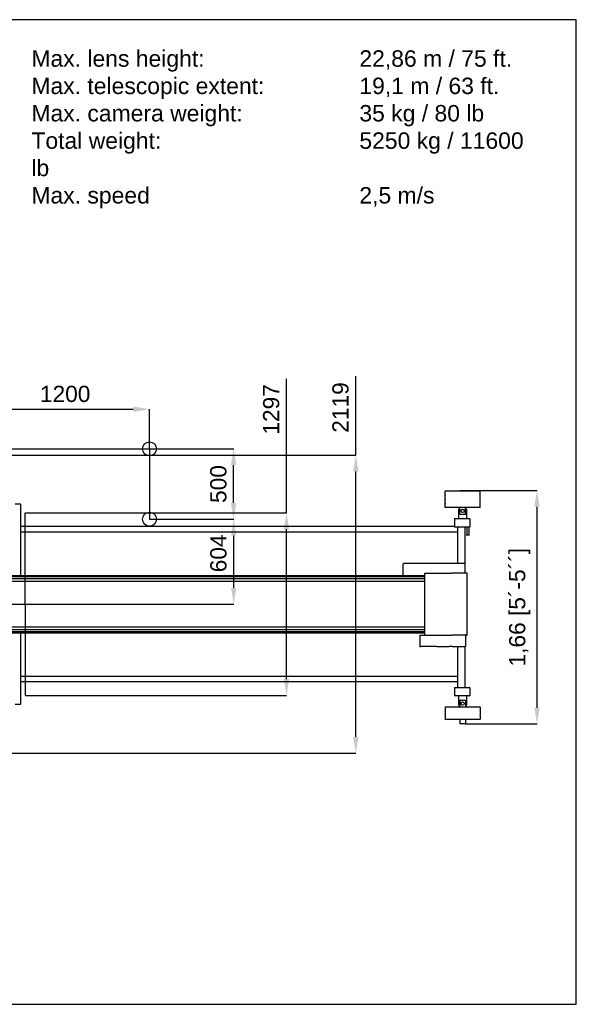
# Model space of a CAD drawing. Header units: millimetres. Extents: x 47009 to 83985, y -19576 to 31053.
# Tile 8 of 30: x 79929 to 83890, y -19576 to -12576. Entities that reach past the tile are written whole.
import ezdxf

# ---------------------------------------------------------------- set-up
doc = ezdxf.new("R2010")
doc.units = ezdxf.units.MM
doc.header["$LTSCALE"] = 50
doc.layers.add('AM_5', color=3, linetype='Continuous', lineweight=25)
doc.styles.add('Aktuální-ISO', font='arial.ttf')
doc.styles.add('Razítko-měřítko', font='isocpeur.ttf')
doc.styles.get("Standard").update_dxf_attribs({"font": 'txt.shx'})
doc.dimstyles.new('AM_ISO$0', dxfattribs={"dimtxt": 3.5, "dimasz": 3.5, "dimexe": 1, "dimexo": 1, "dimgap": 1.5, "dimtad": 1, "dimdsep": 46, "dimtxsty": 'Standard', "dimcen": 0, "dimclrd": 256, "dimclre": 256, "dimclrt": 2, "dimadec": 0, "dimazin": 2, "dimtp": 0.1, "dimtm": 0.1, "dimtfac": 0.71, "dimtdec": 3, "dimtmove": 0, "dimatfit": 3, "dimfxl": 1, "dimlwd": -1, "dimlwe": -1, "dimarcsym": 1})

# ---------------------------------------------------------------- blocks, each defined once
blk = doc.blocks.new('*D217')
at = {"layer": 'AM_5', "linetype": 'ByBlock', "transparency": 16777216}
for p, q in [((83099.4, -15923.3), (83610.7, -15923.3)), ((83609.7, -16038.8), (83609.7, -17467.8)), ((83099.4, -17583.3), (83610.7, -17583.3))]:
    blk.add_line(p, q, dxfattribs=at)
at = {"layer": 'AM_5', "transparency": 16777216}
for points in [[(83590.5, -16038.8), (83629, -16038.8), (83609.7, -15923.3)], [(83590.5, -17467.8), (83629, -17467.8), (83609.7, -17583.3)]]:
    blk.add_solid(points, dxfattribs=at)
at = {"layer": 'Defpoints', "color": 0, "transparency": 16777216}
for p in [(83098.4, -15923.3), (83098.4, -17583.3), (83609.7, -17583.3)]:
    blk.add_point(p, dxfattribs=at)
at = {"layer": 'AM_5', "color": 2, "transparency": 16777216, "insert": (83486.2, -16753.3), "char_height": 115.5, "attachment_point": 5, "rotation": 90, "style": 'Aktuální-ISO'}
blk.add_mtext('1,66 [5´-5´´]', dxfattribs=at)
blk = doc.blocks.new('*D218')
at = {"layer": 'AM_5', "linetype": 'ByBlock', "transparency": 16777216}
for p, q in [((82320.7, -15672.2), (82320.7, -15110.6)), ((79753.9, -15672.2), (82321.7, -15672.2)), ((82320.7, -17675.7), (82320.7, -15787.7)), ((79847.9, -17791.2), (82321.7, -17791.2))]:
    blk.add_line(p, q, dxfattribs=at)
at = {"layer": 'AM_5', "transparency": 16777216}
for points in [[(82301.4, -15787.7), (82339.9, -15787.7), (82320.7, -15672.2)], [(82301.4, -17675.7), (82339.9, -17675.7), (82320.7, -17791.2)]]:
    blk.add_solid(points, dxfattribs=at)
at = {"layer": 'Defpoints', "color": 0, "transparency": 16777216}
for p in [(79752.9, -15672.2), (79846.9, -17791.2), (82320.7, -17791.2)]:
    blk.add_point(p, dxfattribs=at)
at = {"layer": 'AM_5', "color": 2, "transparency": 16777216, "insert": (82212.2, -15333.7), "char_height": 115.5, "attachment_point": 5, "rotation": 90, "style": 'Aktuální-ISO'}
blk.add_mtext('2119', dxfattribs=at)
blk = doc.blocks.new('*D219')
at = {"layer": 'AM_5', "linetype": 'ByBlock', "transparency": 16777216}
for p, q in [((81827.6, -16083.2), (81827.6, -15130.3)), ((79970.1, -16083.2), (81828.6, -16083.2)), ((81827.6, -17264.7), (81827.6, -16198.7)), ((79970.1, -17380.2), (81828.6, -17380.2))]:
    blk.add_line(p, q, dxfattribs=at)
at = {"layer": 'AM_5', "transparency": 16777216}
for points in [[(81808.3, -16198.7), (81846.8, -16198.7), (81827.6, -16083.2)], [(81808.3, -17264.7), (81846.8, -17264.7), (81827.6, -17380.2)]]:
    blk.add_solid(points, dxfattribs=at)
at = {"layer": 'Defpoints', "color": 0, "transparency": 16777216}
for p in [(79969.1, -16083.2), (79969.1, -17380.2), (81827.6, -17380.2)]:
    blk.add_point(p, dxfattribs=at)
at = {"layer": 'AM_5', "color": 2, "transparency": 16777216, "insert": (81719.1, -15346.9), "char_height": 115.5, "attachment_point": 5, "rotation": 90, "style": 'Aktuální-ISO'}
blk.add_mtext('1297', dxfattribs=at)
blk = doc.blocks.new('*D222')
at = {"layer": 'AM_5', "linetype": 'ByBlock', "transparency": 16777216}
for p, q in [((79652.9, -15876.7), (79652.9, -15344.8)), ((79768.4, -15345.8), (80737.4, -15345.8)), ((80852.9, -15626.7), (80852.9, -15344.8))]:
    blk.add_line(p, q, dxfattribs=at)
at = {"layer": 'AM_5', "transparency": 16777216}
for points in [[(79768.4, -15326.6), (79768.4, -15365.1), (79652.9, -15345.8)], [(80737.4, -15326.6), (80737.4, -15365.1), (80852.9, -15345.8)]]:
    blk.add_solid(points, dxfattribs=at)
at = {"layer": 'Defpoints', "color": 0, "transparency": 16777216}
for p in [(80852.9, -15345.8), (80852.9, -15627.7), (79652.9, -15877.7)]:
    blk.add_point(p, dxfattribs=at)
at = {"layer": 'AM_5', "color": 2, "transparency": 16777216, "insert": (80252.9, -15237.4), "char_height": 115.5, "attachment_point": 5, "style": 'Aktuální-ISO'}
blk.add_mtext('1200', dxfattribs=at)
blk = doc.blocks.new('*D224')
at = {"layer": 'AM_5', "linetype": 'ByBlock', "transparency": 16777216}
for p, q in [((80853.9, -15627.7), (81452.5, -15627.7)), ((81451.5, -16012.2), (81451.5, -15743.2)), ((80853.9, -16127.7), (81452.5, -16127.7))]:
    blk.add_line(p, q, dxfattribs=at)
at = {"layer": 'AM_5', "transparency": 16777216}
for points in [[(81432.3, -15743.2), (81470.8, -15743.2), (81451.5, -15627.7)], [(81432.3, -16012.2), (81470.8, -16012.2), (81451.5, -16127.7)]]:
    blk.add_solid(points, dxfattribs=at)
at = {"layer": 'Defpoints', "color": 0, "transparency": 16777216}
for p in [(80852.9, -15627.7), (81451.5, -15627.7), (80852.9, -16127.7)]:
    blk.add_point(p, dxfattribs=at)
at = {"layer": 'AM_5', "color": 2, "transparency": 16777216, "insert": (81343.1, -15877.7), "char_height": 115.5, "attachment_point": 5, "rotation": 90, "style": 'Aktuální-ISO'}
blk.add_mtext('500', dxfattribs=at)
blk = doc.blocks.new('*D225')
at = {"layer": 'AM_5', "linetype": 'ByBlock', "transparency": 16777216}
for p, q in [((80853.9, -16127.7), (81453.2, -16127.7)), ((81452.2, -16616.2), (81452.2, -16243.2)), ((79970.1, -16731.7), (81453.2, -16731.7))]:
    blk.add_line(p, q, dxfattribs=at)
at = {"layer": 'AM_5', "transparency": 16777216}
for points in [[(81433, -16243.2), (81471.5, -16243.2), (81452.2, -16127.7)], [(81433, -16616.2), (81471.5, -16616.2), (81452.2, -16731.7)]]:
    blk.add_solid(points, dxfattribs=at)
at = {"layer": 'Defpoints', "color": 0, "transparency": 16777216}
for p in [(80852.9, -16127.7), (81452.2, -16127.7), (79969.1, -16731.7)]:
    blk.add_point(p, dxfattribs=at)
at = {"layer": 'AM_5', "color": 2, "transparency": 16777216, "insert": (81343.7, -16370.6), "char_height": 115.5, "attachment_point": 5, "rotation": 90, "style": 'Aktuální-ISO'}
blk.add_mtext('604', dxfattribs=at)

msp = doc.modelspace()

# ---------------------------------------------------------------- linework, layer by layer
at = {"color": 253}
for p, q in [((79652.892, -15627.722), (80852.892, -15627.722)), ((80852.892, -15627.722), (80852.892, -15877.722)), ((80852.892, -15627.722), (80852.892, -16127.722)), ((82957.359, -15925.307), (82955.359, -15927.307)), ((82955.359, -15953.307), (82955.359, -15927.307)), ((82957.359, -15955.307), (82955.359, -15953.307)), ((82957.359, -15955.307), (82955.359, -15957.307)), ((82955.359, -15983.307), (82955.359, -15957.307)), ((82957.359, -15925.307), (83203.356, -15925.307)), ((83062.358, -15923.307), (83060.358, -15925.307)), ((83062.358, -15923.307), (83098.357, -15923.307)), ((83098.357, -15923.307), (83100.357, -15925.307)), ((83203.356, -15925.307), (83205.356, -15927.307)), ((83203.356, -15955.307), (83205.356, -15953.307)), ((83203.356, -15955.307), (83205.356, -15957.307)), ((83205.356, -15953.307), (83205.356, -15927.307)), ((83205.356, -15983.307), (83205.356, -15957.307)), ((79896.889, -16018.221), (79932.889, -16018.221)), ((79932.889, -16018.221), (79934.889, -16020.221)), ((79934.889, -16020.221), (79934.889, -16527.716)), ((82957.359, -15985.307), (82955.359, -15983.307)), ((82957.359, -15985.307), (82955.359, -15987.307)), ((82955.359, -16013.306), (82955.359, -15987.307)), ((82957.359, -16015.306), (82955.359, -16013.306)), ((82957.359, -16015.306), (82955.359, -16017.306)), ((82955.359, -16043.306), (82955.359, -16017.306)), ((83203.356, -15985.307), (83205.356, -15983.307)), ((83203.356, -15985.307), (83205.356, -15987.307)), ((83203.356, -16015.306), (83205.356, -16013.306)), ((83203.356, -16015.306), (83205.356, -16017.306)), ((83205.356, -16013.306), (83205.356, -15987.307)), ((83205.356, -16043.306), (83205.356, -16017.306)), ((79969.104, -16731.725), (79969.104, -16083.225)), ((82957.359, -16045.306), (82955.359, -16043.306)), ((83203.356, -16045.306), (82957.359, -16045.306)), ((83050.358, -16068.306), (83050.358, -16123.305)), ((83060.358, -16091.306), (83060.358, -16045.306)), ((83060.358, -16083.306), (83060.358, -16053.306)), ((83060.358, -16091.306), (83100.357, -16091.306)), ((83062.358, -16093.306), (83060.358, -16091.306)), ((83098.357, -16093.306), (83062.358, -16093.306)), ((83098.357, -16093.306), (83100.357, -16091.306)), ((83100.357, -16091.306), (83100.357, -16045.306)), ((83100.357, -16053.306), (83100.357, -16083.306)), ((83110.357, -16123.305), (83110.357, -16068.306)), ((83203.356, -16045.306), (83205.356, -16043.306)), ((83021.878, -16125.305), (83021.878, -16183.305)), ((83023.879, -16123.305), (83104.857, -16123.305)), ((83108.357, -16123.305), (83104.857, -16123.305)), ((83108.357, -16123.305), (83110.357, -16123.305)), ((83110.357, -16123.305), (83129.836, -16123.305)), ((83131.836, -16125.305), (83131.836, -16181.305)), ((83021.878, -16178.719), (79934.889, -16178.719)), ((83046.858, -16218.719), (79934.889, -16218.719)), ((83129.836, -16183.305), (83021.878, -16183.305)), ((83047.358, -16416.217), (83047.358, -16183.305)), ((83098.357, -16511.716), (83098.357, -16183.305)), ((83106.857, -16238.304), (83128.857, -16238.304)), ((83110.857, -16183.305), (83110.857, -16238.304)), ((83124.857, -16183.305), (83124.857, -16238.304)), ((82657.862, -16529.115), (82657.862, -16443.717)), ((83095.857, -16441.717), (82659.862, -16441.717)), ((82659.862, -16443.717), (82659.862, -16441.717)), ((83047.358, -16441.717), (83047.358, -16416.217)), ((83095.857, -16443.717), (83095.857, -16441.717)), ((82812.86, -16511.716), (83004.258, -16511.716)), ((82812.86, -16951.712), (82812.86, -16511.716)), ((83104.857, -16511.716), (83004.258, -16511.716)), ((83112.857, -16511.716), (83104.857, -16511.716)), ((83112.857, -16879.712), (83112.857, -16511.716)), ((82812.86, -16570.116), (76819.74, -16570.116)), ((82812.86, -16538.372), (76846.739, -16538.372)), ((82812.86, -16550.976), (76846.739, -16550.976)), ((82652.862, -16529.116), (78909.445, -16529.116)), ((82812.86, -16529.115), (78914.866, -16529.115)), ((78302.905, -16731.725), (79969.104, -16731.725)), ((79969.104, -16731.725), (79969.104, -17380.225)), ((76819.74, -16893.312), (82812.86, -16893.312)), ((76846.739, -16912.452), (82812.86, -16912.452)), ((76846.739, -16925.056), (82812.86, -16925.056)), ((78909.445, -16934.312), (82812.86, -16934.312)), ((78914.866, -16934.313), (82652.862, -16934.313)), ((79934.889, -16935.712), (79934.889, -17442.207)), ((83112.857, -16951.712), (83112.857, -16879.712)), ((82776.86, -16951.712), (83004.258, -16951.712)), ((82776.86, -16951.712), (82776.86, -17031.711)), ((83104.857, -16951.712), (83004.258, -16951.712)), ((83101.857, -16951.712), (83101.857, -17031.711)), ((83104.857, -16951.712), (83112.857, -16951.712)), ((82776.86, -17031.711), (82781.27, -17031.711)), ((82778.86, -17033.711), (82778.86, -17031.711)), ((82778.86, -17033.711), (82783.183, -17033.711)), ((82895.964, -17033.711), (82783.183, -17033.711)), ((82895.964, -17033.711), (82985.858, -17033.711)), ((83005.858, -17033.711), (82985.858, -17033.711)), ((83005.858, -17033.711), (83099.857, -17033.711)), ((83047.358, -17047.211), (83047.358, -17033.711)), ((83047.358, -17247.209), (83047.358, -17047.211)), ((83098.357, -17272.709), (83098.357, -17033.711)), ((83099.857, -17033.711), (83099.857, -17031.711)), ((83046.858, -17244.709), (79934.889, -17244.709)), ((83046.858, -17284.708), (79934.889, -17284.708)), ((83047.358, -17323.293), (83047.358, -17247.209)), ((83098.357, -17323.293), (83098.357, -17272.709)), ((83021.878, -17325.293), (83021.878, -17381.293)), ((83023.879, -17323.293), (83129.836, -17323.293)), ((83131.836, -17325.293), (83131.836, -17381.293)), ((83104.857, -17383.293), (83023.879, -17383.293)), ((83050.358, -17383.293), (83050.358, -17438.292)), ((83062.358, -17413.292), (83060.358, -17415.292)), ((83060.358, -17415.292), (83060.358, -17461.292)), ((83060.358, -17453.292), (83060.358, -17423.292)), ((83062.358, -17413.292), (83098.357, -17413.292)), ((83098.357, -17413.292), (83100.357, -17415.292)), ((83100.357, -17415.292), (83100.357, -17461.292)), ((83100.357, -17423.292), (83100.357, -17453.292)), ((83104.857, -17383.293), (83108.357, -17383.293)), ((83110.357, -17383.293), (83108.357, -17383.293)), ((83129.836, -17383.293), (83110.357, -17383.293)), ((83110.357, -17438.292), (83110.357, -17383.293)), ((79932.889, -17444.207), (79896.889, -17444.207)), ((79932.889, -17444.207), (79934.889, -17442.207)), ((82957.359, -17461.292), (82955.359, -17463.292)), ((82955.359, -17463.292), (82955.359, -17489.292)), ((82957.359, -17491.292), (82955.359, -17489.292)), ((82957.359, -17491.292), (82955.359, -17493.292)), ((82955.359, -17493.292), (82955.359, -17519.291)), ((82957.359, -17461.292), (83203.356, -17461.292)), ((83203.356, -17461.292), (83205.356, -17463.292)), ((83203.356, -17491.292), (83205.356, -17489.292)), ((83203.356, -17491.292), (83205.356, -17493.292)), ((83205.356, -17463.292), (83205.356, -17489.292)), ((83205.356, -17493.292), (83205.356, -17519.291)), ((82957.359, -17521.291), (82955.359, -17519.291)), ((82957.359, -17521.291), (82955.359, -17523.291)), ((82955.359, -17523.291), (82955.359, -17549.291)), ((82957.359, -17551.291), (82955.359, -17549.291)), ((83203.356, -17551.291), (82957.359, -17551.291)), ((83060.358, -17551.291), (83060.358, -17581.291)), ((83100.357, -17551.291), (83100.357, -17581.291)), ((83203.356, -17521.291), (83205.356, -17519.291)), ((83203.356, -17521.291), (83205.356, -17523.291)), ((83203.356, -17551.291), (83205.356, -17549.291)), ((83205.356, -17523.291), (83205.356, -17549.291)), ((83062.358, -17583.291), (83060.358, -17581.291)), ((83098.357, -17583.291), (83062.358, -17583.291)), ((83098.357, -17583.291), (83100.357, -17581.291))]:
    msp.add_line(p, q, dxfattribs=at)
msp.add_lwpolyline([(83889.584, -19576.34), (83889.584, -12576.41), (73989.683, -12576.41), (73989.683, -19576.34)], close=True)
for centre, radius in [((80852.892, -15627.722), 50), ((80852.892, -16127.722), 50), ((83080.357, -16068.306), 12), ((83080.357, -17438.292), 12)]:
    msp.add_circle(centre, radius, dxfattribs=at)
for centre, start, end in [((83080.357, -16068.306), 131.8103149, 180), ((83080.357, -16068.306), 0, 48.1896851), ((83080.357, -17438.292), 180, 228.1896851), ((83080.357, -17438.292), 311.8103149, 0)]:
    msp.add_arc(centre, 30, start, end, dxfattribs=at)
for points, weights in [([(83023.879, -16123.305), (83022.897, -16124.287), (83021.878, -16125.305)], [1, 1.00347789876, 1.00662230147]), ([(83131.836, -16125.305), (83130.817, -16124.287), (83129.836, -16123.305)], [1.00662230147, 1.00347789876, 1]), ([(83129.836, -16183.305), (83130.817, -16182.323), (83131.836, -16181.305)], [1, 1.00347789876, 1.00662230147]), ([(83023.879, -17323.293), (83022.897, -17324.275), (83021.878, -17325.293)], [1, 1.00347789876, 1.00662230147]), ([(83131.836, -17325.293), (83130.817, -17324.275), (83129.836, -17323.293)], [1.00662230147, 1.00347789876, 1]), ([(83021.878, -17381.293), (83022.897, -17382.311), (83023.879, -17383.293)], [1.00662230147, 1.00347789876, 1]), ([(83129.836, -17383.293), (83130.817, -17382.311), (83131.836, -17381.293)], [1, 1.00347789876, 1.00662230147])]:
    msp.add_rational_spline(points, weights, degree=2, dxfattribs=at)

# ---------------------------------------------------------------- texts
at = {"layer": 'AM_5', "color": 2, "insert": (80012.703, -12794.116), "char_height": 116.6655, "attachment_point": 1, "style": 'Razítko-měřítko'}
msp.add_mtext('{\\fArial|b0|i0|c238|p34;Max. lens height:^I^I^I22,86 m / 75 ft.\\PMax. telescopic extent:^I^I19,1 m / 63 ft.\\PMax. camera weight:^I^I35 kg / 80 lb\\PTotal weight:^I^I^I^I5250 kg / 11600 lb\\PMax. speed^I^I^I^I2,5 m/s}', dxfattribs=at)

# ---------------------------------------------------------------- dimensions: what is measured, and where the dimension line sits
at = {"layer": 'AM_5'}
dim = msp.add_linear_dim(base=(82320.672, -17791.203), p1=(79752.891, -15672.225), p2=(79846.89, -17791.203), angle=90, text='2119', dimstyle='AM_ISO$0', override={"dimtxt": 115.5, "dimasz": 115.5, "dimgap": 49.5, "dimtxsty": 'Aktuální-ISO'}, dxfattribs=at)
dim.commit()
dim.dimension.update_dxf_attribs({"geometry": '*D218', "text_midpoint": (82320.672, -15333.659), "dimtype": 160})
dim = msp.add_linear_dim(base=(80852.892, -15345.841), p1=(79652.892, -15877.722), p2=(80852.892, -15627.722), dimstyle='AM_ISO$0', override={"dimtxt": 115.5, "dimasz": 115.5, "dimgap": 49.5, "dimrnd": 1, "dimtxsty": 'Aktuální-ISO'}, dxfattribs=at)
dim.commit()
dim.dimension.update_dxf_attribs({"geometry": '*D222', "text_midpoint": (80252.892, -15237.369)})
for base, p1, p2, override, picture, middle in [((81827.586, -17380.225), (79969.104, -16083.225), (79969.104, -17380.225), {"dimtxt": 115.5, "dimasz": 115.5, "dimgap": 49.5, "dimtxsty": 'Aktuální-ISO'}, '*D219', (81827.586, -15346.856)), ((81451.54, -15627.722), (80852.892, -16127.722), (80852.892, -15627.722), {"dimtxt": 115.5, "dimasz": 115.5, "dimgap": 49.5, "dimrnd": 1, "dimtxsty": 'Aktuální-ISO'}, '*D224', (81451.54, -15877.722)), ((81452.216, -16127.722), (79969.104, -16731.725), (80852.892, -16127.722), {"dimtxt": 115.5, "dimasz": 115.5, "dimgap": 49.5, "dimrnd": 1, "dimtxsty": 'Aktuální-ISO'}, '*D225', (81452.216, -16370.551))]:
    dim = msp.add_linear_dim(base=base, p1=p1, p2=p2, angle=90, dimstyle='AM_ISO$0', override=override, dxfattribs=at)
    dim.commit()
    dim.dimension.update_dxf_attribs({"geometry": picture, "text_midpoint": middle, "dimtype": 160})
dim = msp.add_linear_dim(base=(83609.744, -17583.291), p1=(83098.357, -15923.307), p2=(83098.357, -17583.291), angle=90, text='1,66 [5´-5´´]', dimstyle='AM_ISO$0', override={"dimtxt": 115.5, "dimasz": 115.5, "dimgap": 49.5, "dimtxsty": 'Aktuální-ISO'}, dxfattribs=at)
dim.commit()
dim.dimension.update_dxf_attribs({"geometry": '*D217', "text_midpoint": (83486.224, -16753.299)})

doc.saveas('drawing.dxf')
